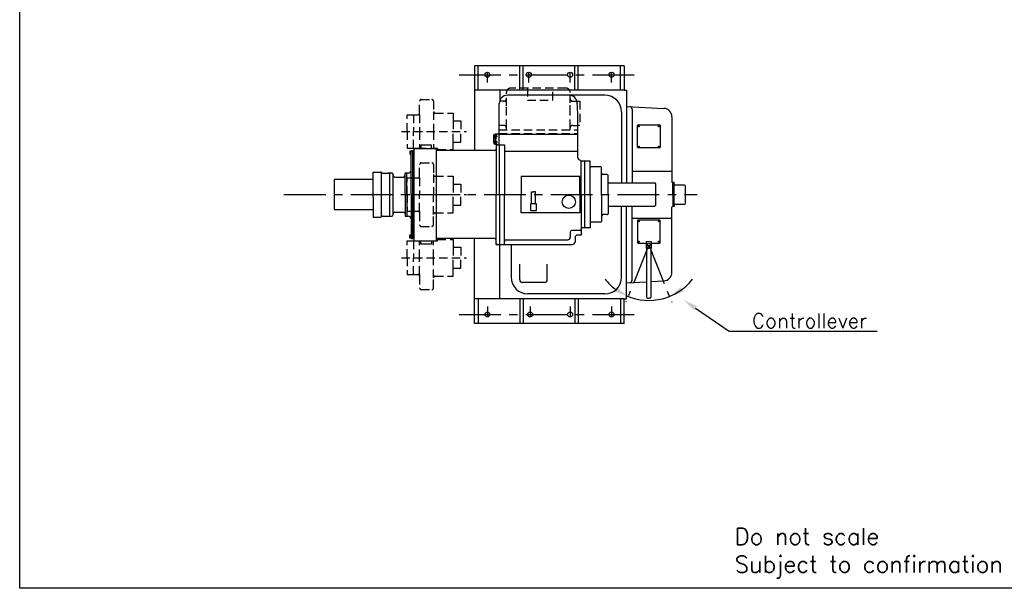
# Model space of a CAD drawing. Extents: x 0 to 10500, y 0 to 7503.
# Tile 1 of 4: x 0 to 5902, y 0 to 3406. Entities that reach past the tile are written whole.
import ezdxf
from ezdxf.enums import TextEntityAlignment as Align

# ---------------------------------------------------------------- set-up
doc = ezdxf.new("R2010")
doc.units = 0
doc.header["$LTSCALE"] = 200
doc.header["$MEASUREMENT"] = 0
doc.header["$PDSIZE"] = 3
doc.linetypes.add('CENTER', pattern=[2, 1.25, -0.25, 0.25, -0.25])
doc.linetypes.add('HIDDEN', pattern=[0.375, 0.25, -0.125])
doc.layers.get('0').update_dxf_attribs({"linetype": 'CONTINUOUS'})
doc.layers.get('DEFPOINTS').update_dxf_attribs({"linetype": 'CONTINUOUS'})
for name, color, linetype in [('025', 1, 'HIDDEN'), ('1', 3, 'CENTER'), ('100', 6, 'CONTINUOUS'), ('2', 1, 'CONTINUOUS'), ('3', 5, 'HIDDEN'), ('BOL', 7, 'CONTINUOUS'), ('HUS', 7, 'CONTINUOUS'), ('TEKST', 5, 'CONTINUOUS')]:
    doc.layers.add(name, color=color, linetype=linetype)
doc.styles.add('ROMANS', font='ROMANS.shx')

# ---------------------------------------------------------------- blocks, each defined once
blk = doc.blocks.new('DIN601-M10X23-A-SY')
at = {"layer": 'BOL', "color": 2, "linetype": 'Continuous'}
for p, q in [((-7.3627, 6.4), (7.3627, 6.4)), ((-4.9096, 5.7421), (-4.9096, 0)), ((4.9096, 5.7421), (4.9096, 0))]:
    blk.add_line(p, q, dxfattribs=at)
blk.add_lwpolyline([(-9.8175, 0), (-9.8175, 5.7421, -0.268098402), (-4.9096, 5.7421, -0.13400277), (4.9096, 5.7421, -0.268098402), (9.8175, 5.7421), (9.8175, 0)], format="xyb", close=True, dxfattribs=at)
blk = doc.blocks.new('DIN912-M12-B-SK-E')
at = {"layer": 'BOL', "color": 1, "linetype": 'CENTER'}
for p, q in [((12, 0), (-12, 0)), ((0, 12), (0, -12))]:
    blk.add_line(p, q, dxfattribs=at)
at = {"layer": 'BOL', "color": 3, "linetype": 'HIDDEN'}
blk.add_lwpolyline([(-2.9, 5), (-5.8, 0), (-2.9, -5), (2.9, -5), (5.8, 0), (2.9, 5)], close=True, dxfattribs=at)
blk.add_circle((0, 0), 9, dxfattribs=at)

msp = doc.modelspace()

# ---------------------------------------------------------------- linework, layer by layer
for p, q in [((3623.2, 3130.4), (2727.2, 3130.4)), ((2727.2, 3130.4), (2727.2, 2983.4)), ((2747.7, 2983.4), (2747.7, 3130.4)), ((2998.7, 2983.4), (2998.7, 3130.4)), ((3018.2, 2983.4), (3018.2, 3130.4)), ((3328.2, 2983.4), (3328.2, 3130.4)), ((3347.7, 2983.4), (3347.7, 3130.4)), ((3600.7, 2983.4), (3600.7, 3130.4)), ((3600.7, 2983.4), (3600.7, 3130.4)), ((3623.2, 3130.4), (3623.2, 2983.4)), ((3623.2, 2983.4), (2727.2, 2983.4)), ((2727.2, 2983.4), (2727.2, 2622.4)), ((2877.7, 2982.4), (2877.7, 2921.8)), ((3508.2, 2953.4), (2924.2, 2953.4)), ((3623.2, 2983.4), (3638.2, 2983.4)), ((3638.2, 2983.4), (3638.2, 2428.4)), ((2874.2, 2718.4), (2874.2, 2903.4)), ((3346.2, 2841.6), (3342.2, 2913.2)), ((3346.2, 2578.2), (3346.2, 2841.6)), ((3608.2, 2853.4), (3608.2, 2429.4)), ((3638.2, 2886.4), (3862.1, 2874.9)), ((3671.2, 2870.4), (3671.2, 2428.4)), ((3706.7, 2775.4), (3788.2, 2775.4)), ((3786.2, 2775.4), (3835.7, 2775.4)), ((3909.6, 2825, -5), (3909.6, 2556.9, -5)), ((2874.2, 2719.5), (2849.2, 2719.5)), ((2874.2, 2657.4), (2874.2, 2719.5)), ((2874.2, 2719.5), (2999.2, 2719.5)), ((3346.2, 2718.4), (2874.2, 2718.4)), ((3346.2, 2579.7), (3346.2, 2719.5)), ((3702.7, 2642.4), (3702.7, 2771.4)), ((3839.7, 2771.4), (3839.7, 2642.4)), ((2839.2, 2709.5), (2839.2, 2670)), ((2849.2, 2660), (2859.2, 2660)), ((2866.2, 2657.4), (2856.2, 2657.4)), ((2864.2, 2657.4), (2856.2, 2657.4)), ((2856.2, 2657.4), (2856.2, 2358.4)), ((2856.2, 2657.4), (2906.2, 2657.4)), ((2876.2, 2358.4), (2876.2, 2657.4)), ((2906.2, 2657.4), (2906.2, 2358.4)), ((2345.7, 2614.4), (2345.7, 2618.9)), ((2345.7, 2358.4), (2345.7, 2604.4)), ((2347.7, 2620.9), (2355.7, 2620.9)), ((2355.7, 2620.9), (2355.7, 2614.4)), ((2359.2, 2622.4), (2357.7, 2622.4)), ((2362.2, 2635.4), (2362.2, 2081.4)), ((2362.2, 2635.4), (2397.2, 2635.4)), ((2397.2, 2635.4), (2404.7, 2635.4)), ((2404.2, 2655.4), (2404.2, 2635.4)), ((2469.2, 2655.4), (2404.2, 2655.4)), ((2404.7, 2635.4), (2460.2, 2635.4)), ((2460.2, 2635.4), (2495.2, 2635.4)), ((2469.2, 2633.4), (2469.2, 2655.4)), ((2469.2, 2635.4), (2469.2, 2655.4)), ((2496.2, 2635.4), (2496.2, 2081.4)), ((2846.2, 2622.4), (2499.2, 2622.4)), ((3346.2, 2616.6), (2906.2, 2616.6)), ((3835.7, 2638.4), (3706.7, 2638.4)), ((3366.2, 2358.4), (3366.2, 2563.4)), ((3418.7, 2558.4), (3371.2, 2558.4)), ((3387.2, 2158.4), (3387.2, 2558.4)), ((3418.7, 2358.4), (3418.7, 2558.4)), ((3909.6, 2556.9, -5), (3909.6, 2433.4, -5)), ((2118.7, 2361.9), (2118.7, 2493.4)), ((2118.7, 2493.4), (2158.7, 2493.4)), ((2158.7, 2493.4), (2163.2, 2493.4)), ((2167.7, 2487.9), (2167.7, 2226.4)), ((2175.2, 2487.4), (2216.2, 2487.4)), ((2208.2, 2487.9), (2228.7, 2487.9)), ((2218.2, 2228.9), (2218.2, 2487.9)), ((2309.7, 2358.4), (2309.7, 2486.4)), ((2311.7, 2487.9), (2319.7, 2487.9)), ((2319.7, 2358.4), (2319.7, 2487.9)), ((2319.7, 2487.9), (2330.7, 2487.9)), ((2345.7, 2509.4), (2345.7, 2512.4)), ((2345.7, 2508.4), (2345.7, 2509.4)), ((3482.7, 2523.9), (3423.7, 2523.9)), ((3487.7, 2358.4), (3487.7, 2518.9)), ((3671.7, 2499.4), (3908.7, 2499.4)), ((2118.7, 2448.4), (1885.2, 2448.4)), ((1885.2, 2448.4), (1885.2, 2268.4)), ((2238.7, 2238.9), (2238.7, 2477.9)), ((2238.7, 2477.9), (2238.7, 2473.4)), ((2248.7, 2463.4), (2299.7, 2463.4)), ((2319.7, 2453.4), (2319.7, 2473.4)), ((3005.2, 2466.9), (3005.2, 2358.4)), ((3357.2, 2466.9), (3005.2, 2466.9)), ((3357.2, 2358.4), (3357.2, 2466.9)), ((3521.7, 2478.4), (3497.7, 2478.4)), ((3526.7, 2358.4), (3526.7, 2473.4)), ((3526.7, 2428.4), (3806.7, 2428.4)), ((3806.7, 2428.4), (3811.7, 2423.4)), ((3811.7, 2423.4), (3811.7, 2293.4)), ((3914.5, 2430.4, -5), (3912.6, 2430.4, -5)), ((3915.7, 2430.4, -5), (3914.7, 2430.4, -5)), ((3922.2, 2430.4), (3914.7, 2430.4)), ((3914.7, 2358.4, -5), (3914.7, 2425.9, -5)), ((3923.2, 2287.4), (3923.2, 2429.4)), ((3923.2, 2429.4), (3923.2, 2426.4)), ((2118.7, 2342.4), (2118.7, 2361.9)), ((2183.7, 2361.9), (2183.7, 2358.4)), ((3068.2, 2303.4), (3068.2, 2374.4)), ((3068.2, 2374.4), (3079.8, 2374.4)), ((3091.3, 2374.4), (3079.8, 2374.4)), ((3091.3, 2303.4), (3091.3, 2374.4)), ((3923.2, 2419.4, -5), (3923.2, 2416.9, -5)), ((3985.2, 2415.4), (3924.7, 2415.4)), ((3991.2, 2306.4), (3991.2, 2409.4)), ((2118.7, 2342.4), (2118.7, 2223.4)), ((2183.7, 2356.4), (2183.7, 2358.4)), ((2309.7, 2358.4), (2309.7, 2230.4)), ((2319.7, 2358.4), (2319.7, 2228.9)), ((2345.7, 2358.4), (2345.7, 2112.4)), ((2856.2, 2059.4), (2856.2, 2358.4)), ((2876.2, 2358.4), (2876.2, 2059.4)), ((2906.2, 2059.4), (2906.2, 2358.4)), ((3005.2, 2249.9), (3005.2, 2358.4)), ((3098.2, 2303.4), (3061.7, 2303.4)), ((3061.7, 2303.4), (3061.7, 2293.4)), ((3098.2, 2262.4), (3098.2, 2303.4)), ((3357.2, 2358.4), (3357.2, 2249.9)), ((3366.2, 2358.4), (3366.2, 2115.9)), ((3418.7, 2358.4), (3418.7, 2158.4)), ((3487.7, 2358.4), (3487.7, 2197.9)), ((3526.7, 2358.4), (3526.7, 2243.4)), ((1885.2, 2268.4), (2118.7, 2268.4)), ((2248.7, 2253.4), (2299.7, 2253.4)), ((2319.7, 2263.4), (2319.7, 2243.4)), ((3357.2, 2249.9), (3005.2, 2249.9)), ((3061.7, 2293.4), (3061.7, 2262.4)), ((3061.7, 2262.4), (3098.2, 2262.4)), ((3526.7, 2288.4), (3806.7, 2288.4)), ((3608.2, 1863.4), (3608.2, 2287.4)), ((3638.2, 1733.4), (3638.2, 2288.4)), ((3671.2, 1846.3), (3671.2, 2288.4)), ((3811.7, 2293.4), (3806.7, 2288.4)), ((3909.6, 2159.9, -5), (3909.6, 2283.4, -5)), ((3914.5, 2286.4, -5), (3912.6, 2286.4, -5)), ((3914.5, 2286.4, -5), (3912.6, 2286.4, -5)), ((3915.7, 2286.4, -5), (3914.7, 2286.4, -5)), ((3915.7, 2286.4, -5), (3914.7, 2286.4, -5)), ((3922.2, 2286.4), (3914.7, 2286.4)), ((3923.2, 2296.4), (3923.2, 2287.4)), ((3927.2, 2300.4), (3985.2, 2300.4)), ((2118.7, 2223.4), (2158.7, 2223.4)), ((2158.7, 2223.4), (2163.2, 2223.4)), ((2175.2, 2229.4), (2216.2, 2229.4)), ((2216.2, 2228.9), (2228.7, 2228.9)), ((2311.7, 2228.9), (2319.7, 2228.9)), ((2319.7, 2228.9), (2330.7, 2228.9)), ((3482.7, 2192.9), (3423.7, 2192.9)), ((3521.7, 2238.4), (3497.7, 2238.4)), ((3671.7, 2217.4), (3908.7, 2217.4)), ((3702.7, 2201.4), (3702.7, 2072.4)), ((3835.7, 2205.4), (3706.7, 2205.4)), ((3839.7, 2072.4), (3839.7, 2201.4)), ((3300.7, 2133.4), (3300.7, 2102.4)), ((3361.2, 2143.4), (3310.7, 2143.4)), ((3361.2, 2143.4), (3355, 2143.4)), ((3418.7, 2158.4), (3371.2, 2158.4)), ((3909.6, 1891.7, -5), (3909.6, 2159.9, -5)), ((2345.7, 2102.4), (2345.7, 2097.9)), ((2347.7, 2095.9), (2355.7, 2095.9)), ((2359.2, 2094.4), (2357.7, 2094.4)), ((2362.2, 2094.4), (2359.2, 2094.4)), ((2362.2, 2081.4), (2404.2, 2081.4)), ((2404.2, 2061.4), (2404.2, 2081.4)), ((2404.7, 2081.4), (2460.2, 2081.4)), ((2460.2, 2081.4), (2496.2, 2081.4)), ((2469.2, 2081.4), (2469.2, 2061.4)), ((2846.2, 2094.4), (2496.2, 2094.4)), ((2727.2, 1733.4), (2727.2, 2094.4)), ((2916.2, 2087.4), (3285.7, 2087.4)), ((3328.7, 2100.9), (3328.7, 2074.4)), ((3366.2, 2115.9), (3343.7, 2115.9)), ((3706.7, 2068.4), (3756.2, 2068.4)), ((3756.2, 2077.4), (3786.2, 2077.4)), ((3756.2, 2077.4), (3756.2, 2037.4)), ((3786.2, 2077.4), (3786.2, 2037.4)), ((3786.2, 2068.4), (3835.7, 2068.4)), ((2469.2, 2061.4), (2404.2, 2061.4)), ((2856.2, 2059.4), (2906.2, 2059.4)), ((2864.2, 2059.4), (2856.2, 2059.4)), ((2866.2, 2059.4), (2856.2, 2059.4)), ((2877.7, 1734.4), (2877.7, 2059.9)), ((2906.2, 2059.4), (3313.7, 2059.4)), ((2946.2, 2059.4), (2946.2, 1863.4)), ((3756.2, 2037.4), (3771.2, 2037.4)), ((3758.2, 2037.4), (3758.2, 1743.4)), ((3786.2, 2037.4), (3771.2, 2037.4)), ((3784.2, 2037.4), (3784.2, 1743.4)), ((2997.2, 1846.9), (2997.2, 1942.5)), ((3162.2, 1846.9), (3162.2, 1942.5)), ((3147.2, 1831.9), (3012.2, 1831.9)), ((3638.2, 1830.4), (3758.2, 1836.5)), ((3784.2, 1837.8), (3862.1, 1841.8)), ((3623.2, 1733.4), (2727.2, 1733.4)), ((2727.2, 1586.4), (2727.2, 1733.4)), ((3623.2, 1733.4), (2727.2, 1733.4)), ((2727.2, 1586.4), (2727.2, 1733.4)), ((2747.7, 1733.4), (2747.7, 1586.4)), ((2998.7, 1733.4), (2998.7, 1586.4)), ((3018.2, 1733.4), (3018.2, 1586.4)), ((3508.2, 1763.4), (3046.2, 1763.4)), ((3328.2, 1733.4), (3328.2, 1586.4)), ((3347.7, 1733.4), (3347.7, 1586.4)), ((3600.7, 1733.4), (3600.7, 1586.4)), ((3623.2, 1586.4), (3623.2, 1733.4)), ((3623.2, 1586.4), (3623.2, 1733.4)), ((3623.2, 1733.4), (3638.2, 1733.4)), ((3763.2, 1738.4), (3771.2, 1738.4)), ((3779.2, 1738.4), (3771.2, 1738.4)), ((3623.2, 1586.4), (2727.2, 1586.4)), ((3623.2, 1586.4), (2727.2, 1586.4))]:
    msp.add_line(p, q)
at = {"color": 6, "linetype": 'ByBlock'}
for p, q in [((3635.8, 1718.1), (3633.9, 1713.1)), ((3906.6, 1718.1), (3908.6, 1713.1))]:
    msp.add_line(p, q, dxfattribs=at)
msp.add_lwpolyline([(0, 7425), (10500, 7425), (10500, 0), (0, 0)], close=True)
for centre, radius in [((2803.2, 3076.4), 15), ((3051.2, 3076.4), 15), ((3299.2, 3076.4), 15), ((3547.2, 3076.4), 15), ((2850.7, 2709), 6), ((2850.7, 2673), 6), ((2850.7, 2692.5), 5), ((3291.7, 2315.4), 40), ((2803.2, 1640.4), 15), ((3059.2, 1640.4), 15), ((3299.2, 1640.4), 15), ((3547.2, 1640.4), 15)]:
    msp.add_circle(centre, radius)
for centre, radius, start, end in [((2924.2, 2903.4), 50, 90, 180), ((3293.2, 2903.4), 50, 3.21809, 90), ((3508.2, 2853.4), 100, 0, 90), ((3656.2, 2870.4), 15, 0, 87.07602), ((3859.6, 2825, -5), 50, 0, 87.07602), ((3706.7, 2771.4), 4, 90, 180), ((3835.7, 2771.4), 4, 0, 90), ((2849.2, 2709.5), 10, 90, 180), ((2849.2, 2670), 10, 180, 270), ((2347.7, 2618.9), 2, 90, 180), ((2359.2, 2625.4), 3, 270, 0), ((2499.2, 2625.4), 3, 180, 270), ((2846.2, 2632.4), 10, 270, 0), ((3706.7, 2642.4), 4, 180, 270), ((3835.7, 2642.4), 4, 270, 0), ((3361.2, 2579.7), 15, 180, 270), ((3371.2, 2563.4), 5, 180, 270), ((2163.2, 2483.4), 10, 36.8699, 90), ((2175.2, 2492.4), 5, 216.8699, 270), ((2228.7, 2477.9), 10, 0, 90), ((2311.7, 2485.9), 2, 90, 180), ((2330.7, 2502.9), 15, 270, 0), ((3423.7, 2528.9), 5, 180, 270), ((3482.7, 2518.9), 5, 0, 90), ((3497.7, 2488.4), 10, 180, 270), ((2248.7, 2473.4), 10, 180, 270), ((2299.7, 2473.4), 10, 270, 0), ((3521.7, 2473.4), 5, 0, 90), ((3912.6, 2433.4, -5), 3, 180, 270), ((3922.2, 2429.4), 1, 0, 90), ((3924.7, 2416.9), 1.5, 180, 270), ((3985.2, 2409.4), 6, 0, 90), ((3985.2, 2306.4), 6, 270, 0), ((2248.7, 2243.4), 10, 90, 180), ((2299.7, 2243.4), 10, 0, 90), ((3521.7, 2243.4), 5, 270, 0), ((3912.6, 2283.4, -5), 3, 90, 180), ((3912.6, 2283.4, -5), 3, 90, 180), ((3922.2, 2287.4), 1, 270, 0), ((3927.2, 2296.4), 4, 90, 180), ((2163.2, 2233.4), 10, 270, 323.1301), ((2175.2, 2224.4), 5, 90, 143.1301), ((2228.7, 2238.9), 10, 270, 0), ((2311.7, 2230.9), 2, 180, 270), ((2330.7, 2213.9), 15, 0, 90), ((3423.7, 2187.9), 5, 90, 180), ((3482.7, 2197.9), 5, 270, 0), ((3497.7, 2228.4), 10, 90, 180), ((3706.7, 2201.4), 4, 90, 180), ((3835.7, 2201.4), 4, 0, 90), ((3310.7, 2133.4), 10, 90, 180), ((3361.2, 2148.4), 5, 270, 0), ((3371.2, 2153.4), 5, 90, 180), ((2347.7, 2097.9), 2, 180, 270), ((2846.2, 2084.4), 10, 0, 90), ((2916.2, 2077.4), 10, 90, 180), ((3285.7, 2102.4), 15, 270, 0), ((3313.7, 2074.4), 15, 270, 0), ((3343.7, 2100.9), 15, 90, 180), ((3706.7, 2072.4), 4, 180, 270), ((3835.7, 2072.4), 4, 270, 0), ((3859.6, 1891.7, -5), 50, 272.92398, 0), ((3046.2, 1863.4), 100, 180, 270), ((3012.2, 1846.9), 15, 180, 270), ((3147.2, 1846.9), 15, 270, 0), ((3508.2, 1863.4), 100, 270, 0), ((3656.2, 1846.3), 15, 272.92398, 0), ((3763.2, 1743.4), 5, 180, 270), ((3779.2, 1743.4), 5, 270, 0)]:
    msp.add_arc(centre, radius, start, end)
for start, end in [(218.20315, 233.25458), (246.53727, 321.79685)]:
    msp.add_arc((3771.2, 2058.4), 334, start, end, dxfattribs=at)
for points in [[(3578.5, 1803.4), (3564.3, 1778), (3647.7, 1748)], [(3978.2, 1778), (3963.9, 1803.4), (3894.7, 1748)]]:
    msp.add_solid(points, dxfattribs=at)
at = {"layer": '025'}
for p, q in [((2917.7, 2887.4), (2917.7, 2970.9)), ((3274.7, 2995.9), (2942.7, 2995.9)), ((3043.7, 2995.9), (3043.7, 2923.6)), ((3196.7, 2923.6), (3196.7, 2995.9)), ((3299.7, 2757.9), (3299.7, 2970.9)), ((2902.2, 2917.4), (2876.2, 2917.4)), ((3043.7, 2923.6), (3196.7, 2923.6)), ((3299.7, 2887.4), (3299.7, 2894.4)), ((3314.8, 2917.4), (3357.7, 2917.4)), ((3357.7, 2917.4), (3357.7, 2772.9)), ((2917.2, 2757.9), (2917.2, 2887.4)), ((2917.2, 2866.4), (2917.2, 2872.4)), ((3299.7, 2866.4), (3299.7, 2887.4)), ((2902.2, 2772.9), (2872.7, 2772.9)), ((2872.7, 2745.4), (3342.7, 2745.4)), ((2872.7, 2724.4), (3345.2, 2724.4)), ((2917.2, 2745.4), (2917.2, 2757.9)), ((3299.7, 2750.4), (3299.7, 2757.9)), ((3314.7, 2772.9), (3344.2, 2772.9)), ((3357.7, 2772.9), (3341.7, 2772.9))]:
    msp.add_line(p, q, dxfattribs=at)
for centre, radius, start, end in [((2942.7, 2970.9), 25, 90, 180), ((3274.7, 2970.9), 25, 0, 90), ((2902.2, 2932.3), 15, 270, 0), ((3314.8, 2932.3), 15, 180, 270), ((2902.2, 2757.9), 15, 0, 90), ((3294.7, 2750.4), 5, 270, 0), ((3314.7, 2757.9), 15, 90, 180)]:
    msp.add_arc(centre, radius, start, end, dxfattribs=at)
at = {"layer": '1'}
for p, q in [((2634.2, 3076.4), (3715.2, 3076.4)), ((2803.2, 3028.9), (2803.2, 3087.4)), ((3051.2, 3028.9), (3051.2, 3087.4)), ((3299.2, 3028.9), (3299.2, 3087.4)), ((3547.2, 3028.9), (3547.2, 3087.4)), ((1584.2, 2358.4), (4061.2, 2358.4)), ((3771.2, 2058.4), (3649.7, 1752.9)), ((3771.2, 2058.4), (3892.7, 1752.9)), ((2803.2, 1687.9), (2803.2, 1629.4)), ((3059.2, 1687.9), (3059.2, 1629.4)), ((3299.2, 1687.9), (3299.2, 1629.4)), ((3547.2, 1687.9), (3547.2, 1629.4)), ((2634.2, 1640.4), (3715.2, 1640.4))]:
    msp.add_line(p, q, dxfattribs=at)
at = {"layer": '100', "color": 6}
for p, q in [((4051.7, 1677.7), (4252, 1540.1)), ((4252, 1540.1), (4339.5, 1540.1)), ((4339.5, 1540.1), (5139.5, 1540.1))]:
    msp.add_line(p, q, dxfattribs=at)
msp.add_solid([(4043.4, 1665.7), (4059.9, 1689.8), (3979.5, 1727.3)], dxfattribs=at)
at = {"layer": '2'}
for centre, radius in [((3710.7, 2767.4), 3), ((3831.7, 2767.4), 3), ((3710.7, 2645.4), 3), ((3831.7, 2645.4), 3), ((3710.7, 2198.4), 3), ((3831.7, 2198.4), 3), ((3710.7, 2076.4), 3), ((3771.2, 2058.4), 9), ((3831.7, 2076.4), 3)]:
    msp.add_circle(centre, radius, dxfattribs=at)
at = {"layer": '3'}
for p, q in [((2397.4, 2846.9), (2397.4, 2917.4)), ((2407.4, 2927.4), (2470.4, 2927.4)), ((2480.4, 2917.4), (2480.4, 2856.9)), ((2323.4, 2736.9), (2323.4, 2836.9)), ((2323.4, 2836.9), (2360.4, 2836.9)), ((2360.4, 2836.9), (2360.4, 2736.4)), ((2360.4, 2836.9), (2387.4, 2836.9)), ((2397.4, 2836.9), (2397.4, 2846.9)), ((2397.4, 2836.9), (2397.4, 2736.4)), ((2480.4, 2856.9), (2480.4, 2736.4)), ((2490.4, 2846.9), (2597.4, 2846.9)), ((2597.4, 2846.9), (2597.4, 2799.9)), ((2597.4, 2799.9), (2597.4, 2736.4)), ((2597.4, 2799.9), (2643.4, 2799.9)), ((2643.4, 2799.9), (2643.4, 2736.4)), ((2289.4, 2736.9), (2677.9, 2736.9)), ((2323.4, 2735.9), (2323.4, 2635.9)), ((2360.4, 2635.9), (2360.4, 2736.4)), ((2397.4, 2736.4), (2397.4, 2635.9)), ((2480.4, 2736.4), (2480.4, 2635.9)), ((2597.4, 2672.9), (2597.4, 2736.4)), ((2643.4, 2672.9), (2643.4, 2736.4)), ((2597.4, 2672.9), (2643.4, 2672.9)), ((2597.4, 2627.9), (2597.4, 2672.9)), ((2323.4, 2635.9), (2360.4, 2635.9)), ((2360.4, 2635.9), (2387.4, 2635.9)), ((2387.4, 2635.9), (2504.9, 2635.9)), ((2504.9, 2635.9), (2504.9, 2627.9)), ((2504.9, 2627.9), (2597.4, 2627.9)), ((2397.4, 2468.4), (2397.4, 2538.9)), ((2407.4, 2548.9), (2470.4, 2548.9)), ((2480.4, 2538.9), (2480.4, 2478.4)), ((2323.4, 2458.4), (2360.4, 2458.4)), ((2323.4, 2358.4), (2323.4, 2458.4)), ((2360.4, 2458.4), (2387.4, 2458.4)), ((2360.4, 2458.4), (2360.4, 2357.9)), ((2397.4, 2458.4), (2397.4, 2468.4)), ((2397.4, 2458.4), (2397.4, 2357.9)), ((2480.4, 2478.4), (2480.4, 2357.9)), ((2490.4, 2468.4), (2597.4, 2468.4)), ((2597.4, 2468.4), (2597.4, 2421.4)), ((2597.4, 2421.4), (2643.4, 2421.4)), ((2597.4, 2421.4), (2597.4, 2357.9)), ((2643.4, 2421.4), (2643.4, 2357.9)), ((2289.4, 2358.4), (2677.9, 2358.4)), ((2323.4, 2358.4), (2323.4, 2258.4)), ((2360.4, 2258.4), (2360.4, 2358.9)), ((2397.4, 2258.4), (2397.4, 2358.9)), ((2480.4, 2238.4), (2480.4, 2358.9)), ((2597.4, 2295.4), (2597.4, 2358.9)), ((2643.4, 2295.4), (2643.4, 2358.9)), ((2323.4, 2258.4), (2360.4, 2258.4)), ((2360.4, 2258.4), (2387.4, 2258.4)), ((2397.4, 2258.4), (2397.4, 2248.4)), ((2397.4, 2248.4), (2397.4, 2177.9)), ((2490.4, 2248.4), (2597.4, 2248.4)), ((2597.4, 2295.4), (2643.4, 2295.4)), ((2597.4, 2248.4), (2597.4, 2295.4)), ((2480.4, 2177.9), (2480.4, 2238.4)), ((2407.4, 2167.9), (2470.4, 2167.9)), ((2323.4, 1980.9), (2323.4, 2080.9)), ((2323.4, 2080.9), (2360.4, 2080.9)), ((2360.4, 2080.9), (2360.4, 1980.4)), ((2360.4, 2080.9), (2387.4, 2080.9)), ((2387.4, 2080.9), (2504.9, 2080.9)), ((2397.4, 1980.4), (2397.4, 2080.9)), ((2480.4, 1980.4), (2480.4, 2080.9)), ((2504.9, 2088.9), (2597.4, 2088.9)), ((2504.9, 2080.9), (2504.9, 2088.9)), ((2597.4, 2088.9), (2597.4, 2043.9)), ((2597.4, 2043.9), (2643.4, 2043.9)), ((2597.4, 2043.9), (2597.4, 1980.4)), ((2643.4, 2043.9), (2643.4, 1980.4)), ((2289.4, 1979.9), (2677.9, 1979.9)), ((2323.4, 1979.9), (2323.4, 1879.9)), ((2360.4, 1879.9), (2360.4, 1980.4)), ((2397.4, 1879.9), (2397.4, 1980.4)), ((2480.4, 1859.9), (2480.4, 1980.4)), ((2597.4, 1916.9), (2597.4, 1980.4)), ((2643.4, 1916.9), (2643.4, 1980.4)), ((2597.4, 1916.9), (2643.4, 1916.9)), ((2597.4, 1869.9), (2597.4, 1916.9)), ((2323.4, 1879.9), (2360.4, 1879.9)), ((2360.4, 1879.9), (2387.4, 1879.9)), ((2397.4, 1879.9), (2397.4, 1869.9)), ((2397.4, 1869.9), (2397.4, 1799.4)), ((2480.4, 1799.4), (2480.4, 1859.9)), ((2490.4, 1869.9), (2597.4, 1869.9)), ((2407.4, 1789.4), (2470.4, 1789.4))]:
    msp.add_line(p, q, dxfattribs=at)
for centre, start, end in [((2407.4, 2917.4), 90, 180), ((2470.4, 2917.4), 0, 90), ((2387.4, 2846.9), 270, 0), ((2490.4, 2856.9), 180, 270), ((2407.4, 2538.9), 90, 180), ((2470.4, 2538.9), 0, 90), ((2387.4, 2468.4), 270, 0), ((2490.4, 2478.4), 180, 270), ((2387.4, 2248.4), 0, 90), ((2490.4, 2238.4), 90, 180), ((2407.4, 2177.9), 180, 270), ((2470.4, 2177.9), 270, 0), ((2387.4, 1869.9), 0, 90), ((2490.4, 1859.9), 90, 180), ((2407.4, 1799.4), 180, 270), ((2470.4, 1799.4), 270, 0)]:
    msp.add_arc(centre, 10, start, end, dxfattribs=at)
at = {"layer": 'DEFPOINTS', "color": 0, "linetype": 'ByBlock'}
for p in [(3771.2, 2058.4), (3771.2, 2058.4), (3649.7, 1752.9), (3761.7, 1724.5), (3892.7, 1752.9), (2803.2, 1687.9), (3051.2, 1687.9)]:
    msp.add_point(p, dxfattribs=at)
at = {"layer": 'HUS'}
for p, q in [((2355.7, 2095.9), (2355.7, 2620.9)), ((2355.7, 2620.9), (2356.2, 2620.9)), ((3914.7, 2425.9, -5), (3914.7, 2430.4, -5)), ((3914.7, 2358.4), (3914.7, 2286.4)), ((2355.7, 2095.9), (2356.2, 2095.9))]:
    msp.add_line(p, q, dxfattribs=at)
for centre, start, end in [((2356.2, 2622.4), 270, 0), ((2356.2, 2094.4), 0, 90)]:
    msp.add_arc(centre, 1.5, start, end, dxfattribs=at)

# ---------------------------------------------------------------- block references
at = {"layer": 'BOL', "color": 1, "linetype": 'CENTER'}
for p in [(2850.7, 2709), (2850.7, 2673)]:
    msp.add_blockref('DIN912-M12-B-SK-E', p, dxfattribs=at)
at = {"layer": 'BOL', "color": 3, "linetype": 'Continuous', "xscale": -1, "rotation": 90}
msp.add_blockref('DIN601-M10X23-A-SY', (2345.7, 2609.4), dxfattribs=at)
at = {"layer": 'BOL', "color": 3, "linetype": 'Continuous', "rotation": 90}
msp.add_blockref('DIN601-M10X23-A-SY', (2345.7, 2107.4), dxfattribs=at)

# ---------------------------------------------------------------- texts
at = {"layer": '100', "color": 5, "style": 'ROMANS'}
msp.add_text('Controllever', height=87.5, dxfattribs=at).set_placement((4389.5, 1602.6), align=Align.MIDDLE_LEFT)
at = {"layer": 'TEKST', "insert": (4286.4, 360.9), "char_height": 100, "width": 2970.416, "attachment_point": 1}
msp.add_mtext('{\\Fromans|c0;Do not scale\\PSubject to confirmation}', dxfattribs=at)

doc.saveas('drawing.dxf')
